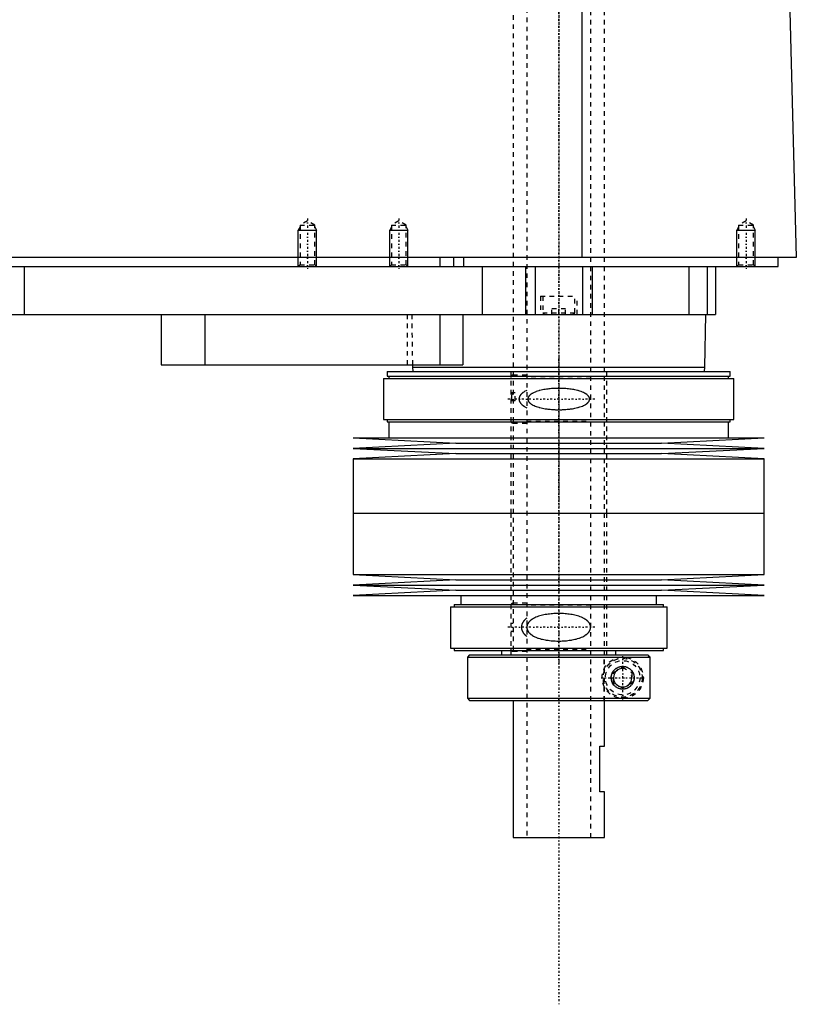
# Model space of a CAD drawing. Extents: x -174 to 502, y -319 to 715.
# Tile 4 of 6: x 332 to 502, y -87 to 129. Entities that reach past the tile are written whole.
import ezdxf

# ---------------------------------------------------------------- set-up
doc = ezdxf.new("R2010")
doc.units = 0
doc.linetypes.add('CENTER', pattern=[1.5, 0.45, -0.5, 0.05, -0.5])
doc.linetypes.add('DASHED', pattern=[2, 1, -1])
for name, color, linetype in [('AM_0', 7, 'CONTINUOUS'), ('AM_10', 7, 'CONTINUOUS'), ('AM_3', 7, 'DASHED'), ('AM_7', 7, 'CENTER')]:
    doc.layers.add(name, color=color, linetype=linetype)

msp = doc.modelspace()

# ---------------------------------------------------------------- linework, layer by layer
at = {"layer": 'AM_0', "color": 7, "linetype": 'CONTINUOUS'}
for p, q in [((455.15, 76.5), (455.15, 137.05)), ((500.5, 133.35), (502, 76.5)), ((502, 76.5), (100.5, 76.5)), ((424, 76.5), (424, 74.5)), ((427, 76.5), (427, 74.5)), ((429.15, 76.5), (429.15, 74.5)), ((498, 74.5), (498, 76.5)), ((144, 74.5), (498, 74.5)), ((333, 74.5), (333, 64)), ((433.21, 74.5), (433.21, 64)), ((442.7, 74.5), (442.7, 64)), ((444.81, 74.5), (444.81, 64)), ((455.19, 74.5), (455.19, 64)), ((457.3, 74.5), (457.3, 64)), ((478.5, 74.5), (478.5, 64)), ((482.5, 74.5), (482.5, 64)), ((484.3, 74.5), (484.3, 64)), ((489.01, 74.51), (489, 74.5)), ((288, 64), (484.3, 64)), ((363, 64), (363, 53)), ((372.56, 64), (372.56, 53)), ((424, 64), (424, 53)), ((429, 64), (429, 53)), ((482, 52.5), (482.18, 64)), ((363, 53), (429, 53)), ((417.99, 53), (418, 52.5)), ((418, 52.5), (418.1, 51.5)), ((418, 52.5), (482, 52.5)), ((481.9, 51.5), (482, 52.5)), ((411.68, 50), (411.68, 41)), ((411.68, 50), (488.32, 50)), ((412.48, 51.5), (412.48, 50.5)), ((412.48, 51.5), (487.52, 51.5)), ((412.48, 50.5), (487.52, 50.5)), ((412.82, 50.5), (412.82, 50)), ((487.18, 50), (487.18, 50.5)), ((487.52, 50.5), (487.52, 51.5)), ((488.32, 41), (488.32, 50)), ((411.68, 41), (488.32, 41)), ((412.48, 41), (412.48, 40.5)), ((487.52, 40.5), (487.52, 41)), ((412.48, 40.5), (487.52, 40.5)), ((412.82, 40.5), (412.82, 37)), ((487.18, 37), (487.18, 40.5)), ((405, 37), (427.5, 35.85)), ((405, 37), (495, 37)), ((472.5, 35.85), (495, 37)), ((427.5, 35.85), (405, 34.7)), ((405, 34.7), (427.5, 33.55)), ((405, 34.7), (495, 34.7)), ((427.5, 35.85), (472.5, 35.85)), ((495, 34.7), (472.5, 35.85)), ((472.5, 33.55), (495, 34.7)), ((427.5, 33.55), (405, 32.4)), ((405, 32.4), (405, 20.5)), ((405, 32.4), (495, 32.4)), ((427.5, 33.55), (472.5, 33.55)), ((495, 32.4), (472.5, 33.55)), ((495, 20.5), (495, 32.4)), ((405, 20.5), (495, 20.5)), ((405, 20.5), (405, 7.1)), ((405, 20.5), (495, 20.5)), ((495, 7.1), (495, 20.5)), ((405, 7.1), (427.5, 5.95)), ((405, 7.1), (495, 7.1)), ((472.5, 5.95), (495, 7.1)), ((427.5, 5.95), (405, 4.8)), ((405, 4.8), (427.5, 3.65)), ((405, 4.8), (495, 4.8)), ((427.5, 5.95), (472.5, 5.95)), ((495, 4.8), (472.5, 5.95)), ((472.5, 3.65), (495, 4.8)), ((427.5, 3.65), (405, 2.5)), ((405, 2.5), (495, 2.5)), ((427.5, 3.65), (472.5, 3.65)), ((428.6, 2.5), (428.6, 0.5)), ((471.4, 0.5), (471.4, 2.5)), ((495, 2.5), (472.5, 3.65)), ((426.3, 0), (426.3, -9)), ((426.3, 0), (473.7, 0)), ((427.1, 0.5), (427.1, 0)), ((427.1, 0.5), (472.9, 0.5)), ((472.9, 0), (472.9, 0.5)), ((473.7, -9), (473.7, 0)), ((426.3, -9), (473.7, -9)), ((427.1, -9), (427.1, -9.5)), ((427.1, -9.5), (472.9, -9.5)), ((430.5, -10.5), (430, -11)), ((430.5, -10.5), (469.49, -10.5)), ((437.5, -9.5), (437.5, -10.5)), ((462.5, -10.5), (462.5, -9.5)), ((469.99, -11), (469.49, -10.5)), ((472.9, -9.5), (472.9, -9)), ((430, -11), (430, -20)), ((430, -11), (469.99, -11)), ((469.99, -20), (469.99, -11)), ((430, -20), (430.5, -20.5)), ((430, -20), (469.99, -20)), ((430.5, -20.5), (469.49, -20.5)), ((440, -20.5), (440, -50.5)), ((460, -30.5), (460, -20.5)), ((469.49, -20.5), (469.99, -20)), ((459, -40.5), (459, -30.5)), ((459, -30.5), (460, -30.5)), ((460, -40.5), (459, -40.5)), ((460, -50.5), (460, -40.5)), ((440, -50.5), (460, -50.5))]:
    msp.add_line(p, q, dxfattribs=at)
msp.add_polyline3d([(461.5, -15.5, 0), (461.5, -15.49, 0), (461.5, -15.46, 0), (461.5, -15.43, 0), (461.5, -15.41, 0), (461.5, -15.4, 0), (461.5, -15.37, 0), (461.5, -15.34, 0), (461.51, -15.31, 0), (461.51, -15.28, 0), (461.51, -15.26, 0), (461.51, -15.24, 0), (461.52, -15.23, 0), (461.52, -15.2, 0), (461.52, -15.17, 0), (461.53, -15.14, 0), (461.53, -15.11, 0), (461.54, -15.08, 0), (461.54, -15.07, 0), (461.54, -15.05, 0), (461.55, -15.02, 0), (461.55, -15, 0), (461.55, -14.98, 0), (461.56, -14.97, 0), (461.56, -14.94, 0), (461.57, -14.91, 0), (461.57, -14.9, 0), (461.58, -14.88, 0), (461.59, -14.85, 0), (461.59, -14.82, 0), (461.6, -14.8, 0), (461.61, -14.77, 0), (461.62, -14.74, 0), (461.62, -14.73, 0), (461.63, -14.71, 0), (461.64, -14.68, 0), (461.65, -14.66, 0), (461.66, -14.63, 0), (461.67, -14.6, 0), (461.68, -14.58, 0), (461.68, -14.56, 0), (461.69, -14.55, 0), (461.7, -14.52, 0), (461.71, -14.49, 0), (461.72, -14.47, 0), (461.73, -14.44, 0), (461.75, -14.42, 0), (461.75, -14.4, 0), (461.76, -14.39, 0), (461.77, -14.37, 0), (461.79, -14.34, 0), (461.8, -14.31, 0), (461.81, -14.29, 0), (461.83, -14.27, 0), (461.83, -14.25, 0), (461.84, -14.24, 0), (461.85, -14.22, 0), (461.87, -14.19, 0), (461.88, -14.17, 0), (461.9, -14.15, 0), (461.91, -14.12, 0), (461.92, -14.11, 0), (461.93, -14.1, 0), (461.94, -14.08, 0), (461.96, -14.05, 0), (461.97, -14.04, 0), (462.02, -13.98, 0), (462.12, -13.86, 0), (462.22, -13.75, 0), (462.33, -13.64, 0), (462.44, -13.54, 0), (462.56, -13.45, 0), (462.62, -13.41, 0), (462.69, -13.37, 0), (462.81, -13.3, 0), (462.94, -13.23, 0), (463.01, -13.21, 0), (463.07, -13.18, 0), (463.21, -13.13, 0), (463.34, -13.09, 0), (463.41, -13.07, 0), (463.47, -13.06, 0), (463.6, -13.03, 0), (463.73, -13.01, 0), (463.86, -13, 0), (463.98, -13, 0), (464.11, -13, 0), (464.17, -13.01, 0), (464.23, -13.01, 0), (464.35, -13.03, 0), (464.48, -13.05, 0), (464.6, -13.07, 0), (464.72, -13.11, 0), (464.84, -13.15, 0), (464.9, -13.17, 0), (464.96, -13.19, 0), (465.08, -13.24, 0), (465.19, -13.3, 0), (465.3, -13.37, 0), (465.41, -13.44, 0), (465.51, -13.51, 0), (465.56, -13.55, 0), (465.61, -13.59, 0), (465.71, -13.68, 0), (465.8, -13.77, 0), (465.89, -13.86, 0), (465.97, -13.97, 0), (466.06, -14.08, 0), (466.1, -14.14, 0), (466.13, -14.2, 0), (466.21, -14.33, 0), (466.25, -14.41, 0), (466.26, -14.43, 0), (466.27, -14.45, 0), (466.28, -14.46, 0), (466.28, -14.48, 0), (466.29, -14.5, 0), (466.3, -14.52, 0), (466.31, -14.55, 0), (466.32, -14.57, 0), (466.33, -14.6, 0), (466.34, -14.61, 0), (466.34, -14.62, 0), (466.35, -14.65, 0), (466.36, -14.67, 0), (466.37, -14.7, 0), (466.38, -14.72, 0), (466.38, -14.75, 0), (466.39, -14.76, 0), (466.39, -14.77, 0), (466.4, -14.8, 0), (466.41, -14.82, 0), (466.41, -14.85, 0), (466.42, -14.88, 0), (466.43, -14.9, 0), (466.43, -14.92, 0), (466.43, -14.93, 0), (466.44, -14.96, 0), (466.45, -14.98, 0), (466.45, -15, 0), (466.45, -15.01, 0), (466.46, -15.04, 0), (466.46, -15.07, 0), (466.46, -15.08, 0), (466.47, -15.09, 0), (466.47, -15.12, 0), (466.48, -15.15, 0), (466.48, -15.18, 0), (466.48, -15.2, 0), (466.49, -15.23, 0), (466.49, -15.25, 0), (466.49, -15.26, 0), (466.49, -15.29, 0), (466.49, -15.32, 0), (466.5, -15.34, 0), (466.5, -15.37, 0), (466.5, -15.4, 0), (466.5, -15.41, 0), (466.5, -15.43, 0), (466.5, -15.46, 0), (466.5, -15.49, 0), (466.5, -15.5, 0), (466.5, -15.51, 0), (466.5, -15.54, 0), (466.5, -15.57, 0), (466.5, -15.59, 0), (466.5, -15.6, 0), (466.5, -15.63, 0), (466.5, -15.66, 0), (466.49, -15.68, 0), (466.49, -15.71, 0), (466.49, -15.74, 0), (466.49, -15.75, 0), (466.49, -15.77, 0), (466.48, -15.8, 0), (466.48, -15.82, 0), (466.48, -15.85, 0), (466.47, -15.88, 0), (466.47, -15.91, 0), (466.46, -15.92, 0), (466.46, -15.93, 0), (466.46, -15.96, 0), (466.45, -15.99, 0), (466.45, -16, 0), (466.45, -16.02, 0), (466.44, -16.04, 0), (466.43, -16.07, 0), (466.43, -16.08, 0), (466.43, -16.1, 0), (466.42, -16.12, 0), (466.41, -16.15, 0), (466.41, -16.18, 0), (466.4, -16.2, 0), (466.39, -16.23, 0), (466.39, -16.24, 0), (466.38, -16.25, 0), (466.38, -16.28, 0), (466.37, -16.3, 0), (466.36, -16.33, 0), (466.35, -16.35, 0), (466.34, -16.38, 0), (466.34, -16.39, 0), (466.33, -16.4, 0), (466.32, -16.43, 0), (466.31, -16.45, 0), (466.3, -16.48, 0), (466.29, -16.5, 0), (466.28, -16.52, 0), (466.28, -16.54, 0), (466.27, -16.55, 0), (466.26, -16.57, 0), (466.25, -16.59, 0), (466.21, -16.67, 0), (466.13, -16.8, 0), (466.1, -16.86, 0), (466.06, -16.92, 0), (465.97, -17.03, 0), (465.89, -17.14, 0), (465.8, -17.23, 0), (465.71, -17.32, 0), (465.61, -17.41, 0), (465.56, -17.45, 0), (465.51, -17.49, 0), (465.41, -17.56, 0), (465.3, -17.63, 0), (465.19, -17.7, 0), (465.08, -17.76, 0), (464.96, -17.81, 0), (464.9, -17.83, 0), (464.84, -17.85, 0), (464.72, -17.89, 0), (464.6, -17.93, 0), (464.48, -17.95, 0), (464.35, -17.97, 0), (464.23, -17.99, 0), (464.17, -17.99, 0), (464.11, -18, 0), (463.98, -18, 0), (463.86, -18, 0), (463.73, -17.99, 0), (463.6, -17.97, 0), (463.47, -17.94, 0), (463.41, -17.93, 0), (463.34, -17.91, 0), (463.21, -17.87, 0), (463.07, -17.82, 0), (463.01, -17.79, 0), (462.94, -17.77, 0), (462.81, -17.7, 0), (462.69, -17.63, 0), (462.62, -17.59, 0), (462.56, -17.55, 0), (462.44, -17.46, 0), (462.33, -17.36, 0), (462.22, -17.25, 0), (462.12, -17.14, 0), (462.02, -17.02, 0), (461.97, -16.96, 0), (461.96, -16.95, 0), (461.94, -16.92, 0), (461.93, -16.9, 0), (461.92, -16.89, 0), (461.91, -16.88, 0), (461.9, -16.85, 0), (461.88, -16.83, 0), (461.87, -16.81, 0), (461.85, -16.78, 0), (461.84, -16.76, 0), (461.83, -16.75, 0), (461.83, -16.73, 0), (461.81, -16.71, 0), (461.8, -16.69, 0), (461.79, -16.66, 0), (461.77, -16.63, 0), (461.76, -16.61, 0), (461.75, -16.6, 0), (461.75, -16.58, 0), (461.73, -16.56, 0), (461.72, -16.53, 0), (461.71, -16.51, 0), (461.7, -16.48, 0), (461.69, -16.45, 0), (461.68, -16.44, 0), (461.68, -16.42, 0), (461.67, -16.4, 0), (461.66, -16.37, 0), (461.65, -16.34, 0), (461.64, -16.32, 0), (461.63, -16.29, 0), (461.62, -16.27, 0), (461.62, -16.26, 0), (461.61, -16.23, 0), (461.6, -16.2, 0), (461.59, -16.18, 0), (461.59, -16.15, 0), (461.58, -16.12, 0), (461.57, -16.1, 0), (461.57, -16.09, 0), (461.56, -16.06, 0), (461.56, -16.03, 0), (461.55, -16.02, 0), (461.55, -16, 0), (461.55, -15.98, 0), (461.54, -15.95, 0), (461.54, -15.93, 0), (461.54, -15.92, 0), (461.53, -15.89, 0), (461.53, -15.86, 0), (461.52, -15.83, 0), (461.52, -15.8, 0), (461.52, -15.77, 0), (461.51, -15.76, 0), (461.51, -15.74, 0), (461.51, -15.72, 0), (461.51, -15.69, 0), (461.5, -15.66, 0), (461.5, -15.63, 0), (461.5, -15.6, 0), (461.5, -15.59, 0), (461.5, -15.57, 0), (461.5, -15.54, 0), (461.5, -15.51, 0), (461.5, -15.5, 0)], dxfattribs=at)
at = {"layer": 'AM_10', "color": 7, "linetype": 'CONTINUOUS'}
for p, q in [((393.38, 83.16), (393, 82.5)), ((393, 74.5), (393, 82.5)), ((393, 82.5), (397, 82.5)), ((396.62, 83.16), (397, 82.5)), ((397, 74.5), (397, 82.5)), ((413.38, 83.16), (413, 82.5)), ((413, 74.5), (413, 82.5)), ((413, 82.5), (417, 82.5)), ((416.62, 83.16), (417, 82.5)), ((417, 74.5), (417, 82.5)), ((489.38, 83.16), (489, 82.5)), ((489, 74.5), (489, 82.5)), ((489, 82.5), (493, 82.5)), ((492.62, 83.16), (493, 82.5)), ((493, 74.5), (493, 82.5))]:
    msp.add_line(p, q, dxfattribs=at)
msp.add_arc((464, -15.5), 2.01, 75, 15, dxfattribs=at)
at = {"layer": 'AM_3', "color": 6, "linetype": 'DASHED'}
for p, q in [((443, 629), (443, -50.5)), ((457, -50.5), (457, 629)), ((440, 613.5), (440, -10.5)), ((460, -20.5), (460, 613.5)), ((395, 84.5), (393.38, 83.56)), ((396.62, 83.56), (395, 84.5)), ((415, 84.5), (413.38, 83.56)), ((416.62, 83.56), (415, 84.5)), ((491, 84.5), (489.38, 83.56)), ((492.62, 83.56), (491, 84.5)), ((393.38, 83.56), (393.38, 74.88)), ((393.38, 83.56), (396.62, 83.56)), ((396.62, 74.88), (396.62, 83.56)), ((413.38, 83.56), (413.38, 74.88)), ((413.38, 83.56), (416.62, 83.56)), ((416.62, 74.88), (416.62, 83.56)), ((489.38, 83.56), (489.38, 74.88)), ((489.38, 83.56), (492.62, 83.56)), ((492.62, 74.88), (492.62, 83.56)), ((393.38, 74.88), (393, 74.5)), ((393.38, 74.88), (396.62, 74.88)), ((397, 74.5), (396.62, 74.88)), ((413.38, 74.88), (413, 74.5)), ((413.38, 74.88), (416.62, 74.88)), ((417, 74.5), (416.62, 74.88)), ((478.5, 74.5), (478.5, 64)), ((489.38, 74.88), (489.01, 74.51)), ((489.38, 74.88), (492.62, 74.88)), ((493, 74.5), (492.62, 74.88)), ((446, 68), (446, 64)), ((446, 68), (454, 68)), ((446.5, 68), (446.5, 64.4)), ((453.5, 64.4), (453.5, 68)), ((454, 64), (454, 68)), ((448.5, 64), (448.5, 65.25)), ((451.5, 65.25), (448.5, 65.25)), ((450, 64), (450, 65.25)), ((451.5, 64), (451.5, 65.25)), ((416.85, 64), (416.85, 53)), ((417.82, 64), (417.99, 53)), ((446.5, 64.4), (446.9, 64)), ((446.5, 64.4), (453.5, 64.4)), ((453.1, 64), (453.5, 64.4)), ((439.5, 51.5), (439.5, 20.5)), ((443, 50.75), (440, 50.75)), ((457, 50.35), (443, 50.35)), ((460.5, 20.5), (460.5, 51.5)), ((439.5, 46.9), (440.5, 46.9)), ((440.5, 46.84), (440, 46.84)), ((440.5, 45.1), (440.5, 46.9)), ((440.5, 45.1), (439.5, 45.1)), ((440, 40.25), (443, 40.25)), ((443, 40.65), (457, 40.65)), ((439.5, 20.5), (439.5, -10.5)), ((460.5, -10.5), (460.5, 20.5)), ((443, 0.8), (440, 0.8)), ((457, 0.4), (443, 0.4)), ((439.5, -3.55), (440, -3.55)), ((440, -5.35), (439.5, -5.35)), ((440, -9.7), (443, -9.7)), ((443, -9.3), (457, -9.3)), ((459.97, -20.5), (459.97, -10.5)), ((469.61, -10.62), (469.99, -11)), ((462, -14.35), (464, -13.19)), ((462, -16.65), (462, -14.35)), ((464, -13.19), (466, -14.35)), ((466, -14.35), (466, -16.65)), ((464, -17.81), (462, -16.65)), ((466, -16.65), (464, -17.81))]:
    msp.add_line(p, q, dxfattribs=at)
for points in [[(450, 47.84, 0), (449.86, 47.84, 0), (449.58, 47.83, 0), (449.3, 47.83, 0), (449.16, 47.82, 0), (449.02, 47.81, 0), (448.73, 47.8, 0), (448.44, 47.78, 0), (448.16, 47.75, 0), (447.87, 47.73, 0), (447.58, 47.69, 0), (447.43, 47.67, 0), (447.29, 47.65, 0), (447, 47.61, 0), (446.72, 47.56, 0), (446.44, 47.51, 0), (446.16, 47.44, 0), (445.88, 47.38, 0), (445.75, 47.34, 0), (445.61, 47.3, 0), (445.35, 47.22, 0), (445.09, 47.14, 0), (444.96, 47.09, 0), (444.83, 47.04, 0), (444.59, 46.93, 0), (444.35, 46.81, 0), (444.23, 46.75, 0), (444.21, 46.74, 0), (444.17, 46.71, 0), (444.13, 46.69, 0), (444.12, 46.68, 0), (444.1, 46.67, 0), (444.06, 46.64, 0), (444.02, 46.62, 0), (443.99, 46.59, 0), (443.95, 46.57, 0), (443.91, 46.54, 0), (443.89, 46.53, 0), (443.88, 46.52, 0), (443.84, 46.49, 0), (443.81, 46.46, 0), (443.77, 46.43, 0), (443.74, 46.4, 0), (443.7, 46.37, 0), (443.68, 46.36, 0), (443.67, 46.34, 0), (443.63, 46.31, 0), (443.6, 46.27, 0), (443.57, 46.24, 0), (443.54, 46.2, 0), (443.51, 46.16, 0), (443.49, 46.15, 0), (443.48, 46.13, 0), (443.45, 46.09, 0), (443.42, 46.05, 0), (443.4, 46.01, 0), (443.37, 45.97, 0), (443.35, 45.92, 0), (443.34, 45.9, 0), (443.33, 45.88, 0), (443.31, 45.84, 0), (443.3, 45.79, 0), (443.28, 45.75, 0), (443.27, 45.7, 0), (443.26, 45.66, 0), (443.26, 45.64, 0), (443.25, 45.61, 0), (443.25, 45.57, 0), (443.25, 45.52, 0), (443.25, 45.5, 0), (443.25, 45.48, 0), (443.25, 45.43, 0), (443.25, 45.39, 0), (443.26, 45.36, 0), (443.26, 45.34, 0), (443.27, 45.3, 0), (443.28, 45.25, 0), (443.3, 45.21, 0), (443.31, 45.16, 0), (443.33, 45.12, 0), (443.34, 45.1, 0), (443.35, 45.08, 0), (443.37, 45.03, 0), (443.4, 44.99, 0), (443.42, 44.95, 0), (443.45, 44.91, 0), (443.48, 44.87, 0), (443.49, 44.85, 0), (443.51, 44.84, 0), (443.54, 44.8, 0), (443.57, 44.76, 0), (443.6, 44.73, 0), (443.63, 44.69, 0), (443.67, 44.66, 0), (443.68, 44.64, 0), (443.7, 44.63, 0), (443.74, 44.6, 0), (443.77, 44.57, 0), (443.81, 44.54, 0), (443.84, 44.51, 0), (443.88, 44.48, 0), (443.89, 44.47, 0), (443.91, 44.46, 0), (443.95, 44.43, 0), (443.99, 44.41, 0), (444.02, 44.38, 0), (444.06, 44.36, 0), (444.1, 44.33, 0), (444.12, 44.32, 0), (444.13, 44.31, 0), (444.17, 44.29, 0), (444.21, 44.26, 0), (444.23, 44.25, 0), (444.35, 44.19, 0), (444.59, 44.07, 0), (444.83, 43.96, 0), (445.09, 43.86, 0), (445.35, 43.78, 0), (445.61, 43.7, 0), (445.75, 43.66, 0), (445.88, 43.62, 0), (446.16, 43.56, 0), (446.44, 43.49, 0), (446.72, 43.44, 0), (447, 43.39, 0), (447.29, 43.35, 0), (447.43, 43.33, 0), (447.58, 43.31, 0), (447.87, 43.27, 0), (448.16, 43.25, 0), (448.44, 43.22, 0), (448.73, 43.2, 0), (449.02, 43.19, 0), (449.16, 43.18, 0), (449.3, 43.17, 0), (449.58, 43.17, 0), (449.86, 43.16, 0), (450, 43.16, 0), (450.14, 43.16, 0), (450.42, 43.17, 0), (450.7, 43.17, 0), (450.84, 43.18, 0), (450.98, 43.19, 0), (451.27, 43.2, 0), (451.56, 43.22, 0), (451.84, 43.25, 0), (452.13, 43.27, 0), (452.42, 43.31, 0), (452.57, 43.33, 0), (452.71, 43.35, 0), (453, 43.39, 0), (453.28, 43.44, 0), (453.56, 43.49, 0), (453.84, 43.56, 0), (454.12, 43.62, 0), (454.25, 43.66, 0), (454.39, 43.7, 0), (454.65, 43.78, 0), (454.91, 43.86, 0), (455.17, 43.96, 0), (455.41, 44.07, 0), (455.65, 44.19, 0), (455.77, 44.25, 0), (455.79, 44.26, 0), (455.83, 44.29, 0), (455.87, 44.31, 0), (455.88, 44.32, 0), (455.9, 44.33, 0), (455.94, 44.36, 0), (455.98, 44.38, 0), (456.01, 44.41, 0), (456.05, 44.43, 0), (456.09, 44.46, 0), (456.11, 44.47, 0), (456.12, 44.48, 0), (456.16, 44.51, 0), (456.19, 44.54, 0), (456.23, 44.57, 0), (456.26, 44.6, 0), (456.3, 44.63, 0), (456.32, 44.64, 0), (456.33, 44.66, 0), (456.37, 44.69, 0), (456.4, 44.73, 0), (456.43, 44.76, 0), (456.46, 44.8, 0), (456.49, 44.84, 0), (456.51, 44.85, 0), (456.52, 44.87, 0), (456.55, 44.91, 0), (456.58, 44.95, 0), (456.6, 44.99, 0), (456.63, 45.03, 0), (456.65, 45.08, 0), (456.66, 45.1, 0), (456.67, 45.12, 0), (456.69, 45.16, 0), (456.7, 45.21, 0), (456.72, 45.25, 0), (456.73, 45.3, 0), (456.74, 45.34, 0), (456.74, 45.36, 0), (456.75, 45.39, 0), (456.75, 45.43, 0), (456.75, 45.48, 0), (456.75, 45.5, 0), (456.75, 45.52, 0), (456.75, 45.57, 0), (456.75, 45.61, 0), (456.74, 45.64, 0), (456.74, 45.66, 0), (456.73, 45.7, 0), (456.72, 45.75, 0), (456.7, 45.79, 0), (456.69, 45.84, 0), (456.67, 45.88, 0), (456.66, 45.9, 0), (456.65, 45.92, 0), (456.63, 45.97, 0), (456.6, 46.01, 0), (456.58, 46.05, 0), (456.55, 46.09, 0), (456.52, 46.13, 0), (456.51, 46.15, 0), (456.49, 46.16, 0), (456.46, 46.2, 0), (456.43, 46.24, 0), (456.4, 46.27, 0), (456.37, 46.31, 0), (456.33, 46.34, 0), (456.32, 46.36, 0), (456.3, 46.37, 0), (456.26, 46.4, 0), (456.23, 46.43, 0), (456.19, 46.46, 0), (456.16, 46.49, 0), (456.12, 46.52, 0), (456.11, 46.53, 0), (456.09, 46.54, 0), (456.05, 46.57, 0), (456.01, 46.59, 0), (455.98, 46.62, 0), (455.94, 46.64, 0), (455.9, 46.67, 0), (455.88, 46.68, 0), (455.87, 46.69, 0), (455.83, 46.71, 0), (455.79, 46.74, 0), (455.77, 46.75, 0), (455.65, 46.81, 0), (455.41, 46.93, 0), (455.17, 47.04, 0), (455.04, 47.09, 0), (454.91, 47.14, 0), (454.65, 47.22, 0), (454.39, 47.3, 0), (454.25, 47.34, 0), (454.12, 47.38, 0), (453.84, 47.44, 0), (453.56, 47.51, 0), (453.28, 47.56, 0), (453, 47.61, 0), (452.71, 47.65, 0), (452.57, 47.67, 0), (452.42, 47.69, 0), (452.13, 47.73, 0), (451.84, 47.75, 0), (451.56, 47.78, 0), (451.27, 47.8, 0), (450.98, 47.81, 0), (450.84, 47.82, 0), (450.7, 47.83, 0), (450.42, 47.83, 0), (450.14, 47.84, 0), (450, 47.84, 0)], [(440, 46.84, 0), (440, 46.84, 0), (440, 46.84, 0), (439.99, 46.84, 0), (439.99, 46.84, 0), (439.99, 46.84, 0), (439.99, 46.84, 0), (439.98, 46.84, 0), (439.98, 46.84, 0), (439.98, 46.84, 0), (439.98, 46.84, 0), (439.97, 46.84, 0), (439.97, 46.84, 0), (439.97, 46.84, 0), (439.97, 46.84, 0), (439.96, 46.84, 0), (439.96, 46.84, 0), (439.96, 46.84, 0), (439.96, 46.84, 0), (439.96, 46.84, 0), (439.95, 46.84, 0), (439.95, 46.83, 0), (439.95, 46.83, 0), (439.95, 46.83, 0), (439.95, 46.83, 0), (439.94, 46.83, 0), (439.94, 46.83, 0), (439.94, 46.83, 0), (439.94, 46.83, 0), (439.93, 46.83, 0), (439.93, 46.83, 0), (439.93, 46.82, 0), (439.93, 46.82, 0), (439.93, 46.82, 0), (439.93, 46.82, 0), (439.92, 46.82, 0), (439.92, 46.82, 0), (439.92, 46.82, 0), (439.92, 46.82, 0), (439.91, 46.81, 0), (439.91, 46.81, 0), (439.91, 46.81, 0), (439.91, 46.81, 0), (439.91, 46.81, 0), (439.9, 46.81, 0), (439.9, 46.81, 0), (439.9, 46.8, 0), (439.9, 46.8, 0), (439.9, 46.8, 0), (439.9, 46.8, 0), (439.89, 46.8, 0), (439.89, 46.79, 0), (439.87, 46.78, 0), (439.87, 46.77, 0), (439.86, 46.77, 0), (439.85, 46.75, 0), (439.84, 46.74, 0), (439.83, 46.72, 0), (439.82, 46.71, 0), (439.81, 46.7, 0), (439.81, 46.69, 0), (439.8, 46.68, 0), (439.8, 46.66, 0), (439.79, 46.65, 0), (439.78, 46.64, 0), (439.78, 46.63, 0), (439.77, 46.62, 0), (439.77, 46.6, 0), (439.76, 46.59, 0), (439.76, 46.58, 0), (439.76, 46.57, 0), (439.75, 46.55, 0), (439.73, 46.5, 0), (439.71, 46.4, 0), (439.68, 46.3, 0), (439.67, 46.19, 0), (439.65, 46.09, 0), (439.65, 46.03, 0), (439.64, 45.98, 0), (439.63, 45.87, 0), (439.63, 45.77, 0), (439.62, 45.66, 0), (439.62, 45.56, 0), (439.62, 45.46, 0), (439.62, 45.41, 0), (439.62, 45.36, 0), (439.63, 45.26, 0), (439.63, 45.15, 0), (439.63, 45.1, 0)], [(443, 47.4, 0), (442.86, 47.33, 0), (442.6, 47.19, 0), (442.34, 47.03, 0), (442.22, 46.94, 0), (442.2, 46.93, 0), (442.16, 46.9, 0), (442.12, 46.87, 0), (442.1, 46.85, 0), (442.08, 46.84, 0), (442.04, 46.81, 0), (442.01, 46.77, 0), (441.97, 46.74, 0), (441.93, 46.71, 0), (441.9, 46.68, 0), (441.88, 46.66, 0), (441.86, 46.64, 0), (441.83, 46.61, 0), (441.8, 46.58, 0), (441.76, 46.54, 0), (441.73, 46.51, 0), (441.7, 46.47, 0), (441.68, 46.45, 0), (441.67, 46.43, 0), (441.64, 46.4, 0), (441.61, 46.36, 0), (441.58, 46.32, 0), (441.55, 46.27, 0), (441.53, 46.23, 0), (441.51, 46.21, 0), (441.5, 46.19, 0), (441.47, 46.14, 0), (441.45, 46.1, 0), (441.43, 46.05, 0), (441.41, 46.01, 0), (441.39, 45.96, 0), (441.38, 45.94, 0), (441.37, 45.91, 0), (441.36, 45.86, 0), (441.34, 45.82, 0), (441.33, 45.77, 0), (441.32, 45.72, 0), (441.31, 45.67, 0), (441.31, 45.65, 0), (441.31, 45.62, 0), (441.3, 45.57, 0), (441.3, 45.52, 0), (441.3, 45.5, 0), (441.3, 45.48, 0), (441.3, 45.43, 0), (441.31, 45.38, 0), (441.31, 45.35, 0), (441.31, 45.33, 0), (441.32, 45.28, 0), (441.33, 45.23, 0), (441.34, 45.18, 0), (441.36, 45.14, 0), (441.37, 45.09, 0), (441.38, 45.06, 0), (441.39, 45.04, 0), (441.41, 44.99, 0), (441.43, 44.95, 0), (441.45, 44.9, 0), (441.47, 44.86, 0), (441.5, 44.81, 0), (441.51, 44.79, 0), (441.53, 44.77, 0), (441.55, 44.73, 0), (441.58, 44.68, 0), (441.61, 44.64, 0), (441.64, 44.6, 0), (441.67, 44.57, 0), (441.68, 44.55, 0), (441.7, 44.53, 0), (441.73, 44.49, 0), (441.76, 44.46, 0), (441.8, 44.42, 0), (441.83, 44.39, 0), (441.86, 44.36, 0), (441.88, 44.34, 0), (441.9, 44.32, 0), (441.93, 44.29, 0), (441.97, 44.26, 0), (442.01, 44.23, 0), (442.04, 44.19, 0), (442.08, 44.16, 0), (442.1, 44.15, 0), (442.12, 44.13, 0), (442.16, 44.1, 0), (442.2, 44.07, 0), (442.22, 44.06, 0), (442.24, 44.04, 0), (442.28, 44.02, 0), (442.32, 43.99, 0), (442.34, 43.97, 0), (442.36, 43.96, 0), (442.4, 43.93, 0), (442.44, 43.91, 0), (442.6, 43.81, 0), (442.86, 43.67, 0), (443, 43.6, 0)], [(450, -1.44, 0), (449.85, -1.44, 0), (449.55, -1.44, 0), (449.24, -1.45, 0), (449.09, -1.46, 0), (448.93, -1.47, 0), (448.62, -1.49, 0), (448.31, -1.51, 0), (447.99, -1.55, 0), (447.68, -1.59, 0), (447.37, -1.63, 0), (447.22, -1.66, 0), (447.06, -1.68, 0), (446.76, -1.74, 0), (446.45, -1.81, 0), (446.15, -1.88, 0), (445.86, -1.96, 0), (445.57, -2.05, 0), (445.43, -2.1, 0), (445.29, -2.15, 0), (445.02, -2.26, 0), (444.75, -2.38, 0), (444.62, -2.45, 0), (444.49, -2.52, 0), (444.25, -2.66, 0), (444.11, -2.76, 0), (444.07, -2.78, 0), (444.03, -2.81, 0), (444.01, -2.82, 0), (443.99, -2.84, 0), (443.95, -2.87, 0), (443.91, -2.9, 0), (443.9, -2.91, 0), (443.88, -2.93, 0), (443.84, -2.96, 0), (443.8, -2.99, 0), (443.78, -3, 0), (443.77, -3.02, 0), (443.73, -3.05, 0), (443.69, -3.09, 0), (443.66, -3.12, 0), (443.62, -3.15, 0), (443.59, -3.19, 0), (443.57, -3.21, 0), (443.56, -3.23, 0), (443.52, -3.26, 0), (443.49, -3.3, 0), (443.46, -3.34, 0), (443.42, -3.38, 0), (443.39, -3.42, 0), (443.38, -3.44, 0), (443.36, -3.46, 0), (443.33, -3.51, 0), (443.3, -3.55, 0), (443.28, -3.59, 0), (443.25, -3.64, 0), (443.22, -3.69, 0), (443.21, -3.71, 0), (443.2, -3.73, 0), (443.18, -3.78, 0), (443.16, -3.83, 0), (443.14, -3.88, 0), (443.12, -3.92, 0), (443.1, -3.97, 0), (443.09, -4, 0), (443.09, -4.02, 0), (443.07, -4.07, 0), (443.06, -4.12, 0), (443.05, -4.17, 0), (443.04, -4.22, 0), (443.03, -4.27, 0), (443.03, -4.3, 0), (443.03, -4.32, 0), (443.03, -4.37, 0), (443.02, -4.43, 0), (443.02, -4.45, 0), (443.02, -4.47, 0), (443.03, -4.53, 0), (443.03, -4.58, 0), (443.03, -4.6, 0), (443.03, -4.63, 0), (443.04, -4.68, 0), (443.05, -4.73, 0), (443.06, -4.78, 0), (443.07, -4.83, 0), (443.09, -4.88, 0), (443.09, -4.9, 0), (443.1, -4.93, 0), (443.12, -4.98, 0), (443.14, -5.02, 0), (443.16, -5.07, 0), (443.18, -5.12, 0), (443.2, -5.17, 0), (443.21, -5.19, 0), (443.22, -5.21, 0), (443.25, -5.26, 0), (443.28, -5.31, 0), (443.3, -5.35, 0), (443.33, -5.39, 0), (443.36, -5.44, 0), (443.38, -5.46, 0), (443.39, -5.48, 0), (443.42, -5.52, 0), (443.46, -5.56, 0), (443.49, -5.6, 0), (443.52, -5.64, 0), (443.56, -5.67, 0), (443.57, -5.69, 0), (443.59, -5.71, 0), (443.62, -5.75, 0), (443.66, -5.78, 0), (443.69, -5.81, 0), (443.73, -5.85, 0), (443.77, -5.88, 0), (443.78, -5.9, 0), (443.8, -5.91, 0), (443.84, -5.94, 0), (443.88, -5.97, 0), (443.9, -5.99, 0), (443.91, -6, 0), (443.95, -6.03, 0), (443.99, -6.06, 0), (444.01, -6.08, 0), (444.03, -6.09, 0), (444.07, -6.12, 0), (444.11, -6.14, 0), (444.25, -6.24, 0), (444.49, -6.38, 0), (444.75, -6.52, 0), (445.02, -6.64, 0), (445.29, -6.75, 0), (445.43, -6.8, 0), (445.57, -6.85, 0), (445.86, -6.94, 0), (446.15, -7.02, 0), (446.45, -7.09, 0), (446.76, -7.16, 0), (447.06, -7.22, 0), (447.22, -7.24, 0), (447.37, -7.27, 0), (447.68, -7.31, 0), (447.99, -7.35, 0), (448.31, -7.39, 0), (448.62, -7.41, 0), (448.93, -7.43, 0), (449.09, -7.44, 0), (449.24, -7.45, 0), (449.55, -7.46, 0), (449.85, -7.46, 0), (450, -7.46, 0), (450.15, -7.46, 0), (450.45, -7.46, 0), (450.76, -7.45, 0), (450.91, -7.44, 0), (451.07, -7.43, 0), (451.38, -7.41, 0), (451.69, -7.39, 0), (452.01, -7.35, 0), (452.32, -7.31, 0), (452.63, -7.27, 0), (452.78, -7.24, 0), (452.94, -7.22, 0), (453.24, -7.16, 0), (453.55, -7.09, 0), (453.85, -7.02, 0), (454.14, -6.94, 0), (454.43, -6.85, 0), (454.57, -6.8, 0), (454.71, -6.75, 0), (454.98, -6.64, 0), (455.25, -6.52, 0), (455.51, -6.38, 0), (455.75, -6.24, 0), (455.89, -6.14, 0), (455.93, -6.12, 0), (455.97, -6.09, 0), (455.99, -6.08, 0), (456.01, -6.06, 0), (456.05, -6.03, 0), (456.09, -6, 0), (456.1, -5.99, 0), (456.12, -5.97, 0), (456.16, -5.94, 0), (456.2, -5.91, 0), (456.22, -5.9, 0), (456.23, -5.88, 0), (456.27, -5.85, 0), (456.31, -5.81, 0), (456.34, -5.78, 0), (456.38, -5.75, 0), (456.41, -5.71, 0), (456.43, -5.69, 0), (456.44, -5.67, 0), (456.48, -5.64, 0), (456.51, -5.6, 0), (456.54, -5.56, 0), (456.58, -5.52, 0), (456.61, -5.48, 0), (456.62, -5.46, 0), (456.64, -5.44, 0), (456.67, -5.39, 0), (456.7, -5.35, 0), (456.72, -5.31, 0), (456.75, -5.26, 0), (456.78, -5.21, 0), (456.79, -5.19, 0), (456.8, -5.17, 0), (456.82, -5.12, 0), (456.84, -5.07, 0), (456.86, -5.02, 0), (456.88, -4.98, 0), (456.9, -4.93, 0), (456.91, -4.9, 0), (456.91, -4.88, 0), (456.93, -4.83, 0), (456.94, -4.78, 0), (456.95, -4.73, 0), (456.96, -4.68, 0), (456.97, -4.63, 0), (456.97, -4.6, 0), (456.97, -4.58, 0), (456.97, -4.53, 0), (456.98, -4.47, 0), (456.98, -4.45, 0), (456.98, -4.43, 0), (456.97, -4.37, 0), (456.97, -4.32, 0), (456.97, -4.3, 0), (456.97, -4.27, 0), (456.96, -4.22, 0), (456.95, -4.17, 0), (456.94, -4.12, 0), (456.93, -4.07, 0), (456.91, -4.02, 0), (456.91, -4, 0), (456.9, -3.97, 0), (456.88, -3.92, 0), (456.86, -3.88, 0), (456.84, -3.83, 0), (456.82, -3.78, 0), (456.8, -3.73, 0), (456.79, -3.71, 0), (456.78, -3.69, 0), (456.75, -3.64, 0), (456.72, -3.59, 0), (456.7, -3.55, 0), (456.67, -3.51, 0), (456.64, -3.46, 0), (456.62, -3.44, 0), (456.61, -3.42, 0), (456.58, -3.38, 0), (456.54, -3.34, 0), (456.51, -3.3, 0), (456.48, -3.26, 0), (456.44, -3.23, 0), (456.43, -3.21, 0), (456.41, -3.19, 0), (456.38, -3.15, 0), (456.34, -3.12, 0), (456.31, -3.09, 0), (456.27, -3.05, 0), (456.23, -3.02, 0), (456.22, -3, 0), (456.2, -2.99, 0), (456.16, -2.96, 0), (456.12, -2.93, 0), (456.1, -2.91, 0), (456.09, -2.9, 0), (456.05, -2.87, 0), (456.01, -2.84, 0), (455.99, -2.82, 0), (455.97, -2.81, 0), (455.93, -2.78, 0), (455.89, -2.76, 0), (455.75, -2.66, 0), (455.51, -2.52, 0), (455.38, -2.45, 0), (455.25, -2.38, 0), (454.98, -2.26, 0), (454.71, -2.15, 0), (454.57, -2.1, 0), (454.43, -2.05, 0), (454.14, -1.96, 0), (453.85, -1.88, 0), (453.55, -1.81, 0), (453.24, -1.74, 0), (452.94, -1.68, 0), (452.78, -1.66, 0), (452.63, -1.63, 0), (452.32, -1.59, 0), (452.01, -1.55, 0), (451.69, -1.51, 0), (451.38, -1.49, 0), (451.07, -1.47, 0), (450.91, -1.46, 0), (450.76, -1.45, 0), (450.45, -1.44, 0), (450.15, -1.44, 0), (450, -1.44, 0)], [(443, -2.46, 0), (442.89, -2.54, 0), (442.77, -2.64, 0), (442.74, -2.67, 0), (442.71, -2.7, 0), (442.69, -2.72, 0), (442.67, -2.73, 0), (442.64, -2.76, 0), (442.61, -2.79, 0), (442.58, -2.82, 0), (442.55, -2.85, 0), (442.52, -2.89, 0), (442.5, -2.9, 0), (442.49, -2.92, 0), (442.46, -2.95, 0), (442.43, -2.98, 0), (442.42, -3, 0), (442.4, -3.02, 0), (442.38, -3.05, 0), (442.35, -3.08, 0), (442.34, -3.1, 0), (442.32, -3.12, 0), (442.3, -3.15, 0), (442.27, -3.19, 0), (442.25, -3.22, 0), (442.22, -3.25, 0), (442.2, -3.29, 0), (442.19, -3.31, 0), (442.18, -3.33, 0), (442.15, -3.36, 0), (442.13, -3.4, 0), (442.11, -3.44, 0), (442.09, -3.48, 0), (442.07, -3.52, 0), (442.06, -3.54, 0), (442.05, -3.56, 0), (442.03, -3.6, 0), (442.01, -3.64, 0), (441.99, -3.68, 0), (441.98, -3.72, 0), (441.96, -3.77, 0), (441.95, -3.79, 0), (441.94, -3.81, 0), (441.93, -3.85, 0), (441.92, -3.9, 0), (441.9, -3.94, 0), (441.89, -3.99, 0), (441.88, -4.03, 0), (441.88, -4.05, 0), (441.87, -4.08, 0), (441.87, -4.12, 0), (441.86, -4.16, 0), (441.85, -4.21, 0), (441.85, -4.25, 0), (441.84, -4.3, 0), (441.84, -4.32, 0), (441.84, -4.34, 0), (441.84, -4.39, 0), (441.84, -4.43, 0), (441.84, -4.45, 0), (441.84, -4.47, 0), (441.84, -4.51, 0), (441.84, -4.56, 0), (441.84, -4.58, 0), (441.84, -4.6, 0), (441.85, -4.65, 0), (441.85, -4.69, 0), (441.86, -4.74, 0), (441.87, -4.78, 0), (441.87, -4.82, 0), (441.88, -4.85, 0), (441.88, -4.87, 0), (441.89, -4.91, 0), (441.9, -4.96, 0), (441.92, -5, 0), (441.93, -5.05, 0), (441.94, -5.09, 0), (441.95, -5.11, 0), (441.96, -5.13, 0), (441.98, -5.18, 0), (441.99, -5.22, 0), (442.01, -5.26, 0), (442.03, -5.3, 0), (442.05, -5.34, 0), (442.06, -5.36, 0), (442.07, -5.38, 0), (442.09, -5.42, 0), (442.11, -5.46, 0), (442.13, -5.5, 0), (442.15, -5.54, 0), (442.18, -5.57, 0), (442.19, -5.59, 0), (442.2, -5.61, 0), (442.22, -5.65, 0), (442.25, -5.68, 0), (442.27, -5.71, 0), (442.3, -5.75, 0), (442.32, -5.78, 0), (442.34, -5.8, 0), (442.35, -5.82, 0), (442.38, -5.85, 0), (442.4, -5.88, 0), (442.42, -5.9, 0), (442.43, -5.92, 0), (442.46, -5.95, 0), (442.49, -5.98, 0), (442.5, -6, 0), (442.52, -6.01, 0), (442.55, -6.05, 0), (442.58, -6.08, 0), (442.61, -6.11, 0), (442.64, -6.14, 0), (442.67, -6.17, 0), (442.69, -6.18, 0), (442.71, -6.2, 0), (442.74, -6.23, 0), (442.77, -6.26, 0), (442.89, -6.36, 0), (443, -6.44, 0)]]:
    msp.add_polyline3d(points, dxfattribs=at)
for radius in [4.5, 4.25, 3.75, 2.5]:
    msp.add_circle((464, -15.5), radius, dxfattribs=at)
for centre, start, end in [((440, 50.25), 90, 180), ((440, 40.75), 180, 270), ((440, 0.3), 90, 180), ((440, -9.2), 180, 270)]:
    msp.add_arc(centre, 0.5, start, end, dxfattribs=at)
at = {"layer": 'AM_7', "color": 4, "linetype": 'CENTER'}
for p, q in [((450, 715.48), (450, -86.97)), ((450, 284.39), (450, 22.81)), ((395, 85), (395, 74)), ((415, 85), (415, 74)), ((491, 85), (491, 74)), ((450, 54.6), (450, -13.6)), ((450, 53.05), (450, 18.95)), ((457.88, 45.5), (438.62, 45.5)), ((457.88, -4.45), (438.62, -4.45)), ((464, -20.23), (464, -10.78)), ((459.27, -15.5), (468.73, -15.5))]:
    msp.add_line(p, q, dxfattribs=at)

doc.saveas('drawing.dxf')
